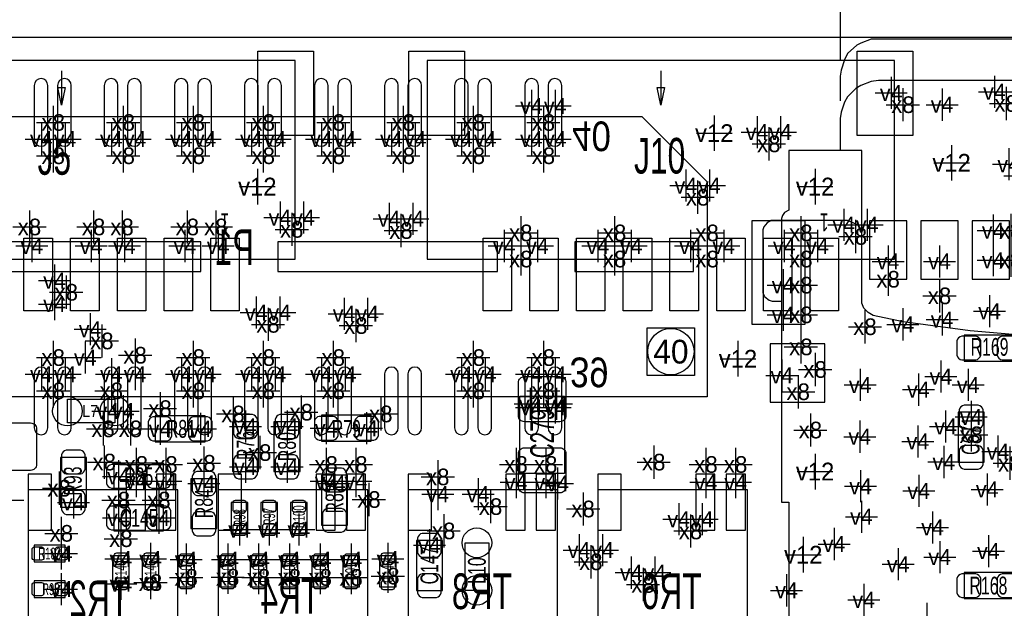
# Model space of a CAD drawing. Extents: x -36 to 384, y -28 to 269.
# Tile 36 of 53: x 9 to 30, y 68 to 80. Entities that reach past the tile are written whole.
import ezdxf
from ezdxf.enums import TextEntityAlignment as Align

# ---------------------------------------------------------------- set-up
doc = ezdxf.new("R2010")
doc.units = 0
for name, color, linetype in [('BG_OUTLINE', 7, 'CONTINUOUS'), ('MA_NCLEGEND-1-16', 7, 'CONTINUOUS'), ('MA_NCLEGEND-1-2', 7, 'CONTINUOUS'), ('MA_NCLEGEND-14-15', 7, 'CONTINUOUS'), ('MA_NCLEGEND-15-16', 7, 'CONTINUOUS'), ('MA_NCLEGEND-2-3', 7, 'CONTINUOUS'), ('MA_NCLEGEND-3-14', 7, 'CONTINUOUS'), ('PG_ASSEMBLY_BOTTOM', 7, 'CONTINUOUS'), ('PG_ASSEMBLY_TOP', 7, 'CONTINUOUS'), ('PIN_BOTTOM', 7, 'CONTINUOUS'), ('PIN_TOP', 7, 'CONTINUOUS'), ('RD_ASSEMBLY_BOTTOM', 7, 'CONTINUOUS'), ('RD_ASSEMBLY_TOP', 7, 'CONTINUOUS')]:
    doc.layers.add(name, color=color, linetype=linetype)

# ---------------------------------------------------------------- blocks, each defined once
blk = doc.blocks.new('FIGURE_CROSS')
for points in [[(0, 0.5), (0, -0.5)], [(-0.5, 0), (0.5, 0)]]:
    blk.add_lwpolyline(points)
blk = doc.blocks.new('FIGURE_SQUARE')
blk.add_lwpolyline([(-0.5, -0.5), (-0.5, 0.5), (0.5, 0.5), (0.5, -0.5)], close=True)

msp = doc.modelspace()

# ---------------------------------------------------------------- linework, layer by layer
at = {"layer": 'BG_OUTLINE'}
msp.add_lwpolyline([(50.000002, 0), (50.000002, 79.999992), (0, 79.999992), (0, 0)], close=True, dxfattribs=at)
at = {"layer": 'PG_ASSEMBLY_BOTTOM'}
for points in [[(37.453291, 79.545688), (37.453291, 83.11929), (37.364899, 83.339991), (37.320703, 83.450176), (37.144503, 83.626681), (37.012093, 83.693), (36.791392, 83.759091), (36.659109, 83.781189), (27.261591, 83.781189), (27.107109, 83.759091), (26.886408, 83.693), (26.798295, 83.648779), (26.599591, 83.450176), (26.533602, 83.339991), (26.467308, 83.11929), (26.44521, 82.98688), (26.44521, 79.501492)], [(37.453291, 78.5749), (37.453291, 79.324987), (37.364899, 79.52359), (37.320703, 79.633877), (37.144503, 79.810381), (37.012093, 79.876396), (36.791392, 79.964788), (27.107109, 79.964788), (26.886408, 79.876396), (26.798295, 79.832479), (26.599591, 79.655975), (26.533602, 79.52359), (26.467308, 79.303194), (26.44521, 79.170581), (26.44521, 78.641194)], [(37.453291, 77.582293), (37.453291, 78.376297), (37.320703, 78.729383), (37.144503, 78.905887), (37.012093, 78.972181), (36.791392, 79.060294), (36.659109, 79.082392), (27.261591, 79.082392), (27.107109, 79.060294), (26.886408, 78.972181), (26.776197, 78.905887), (26.599591, 78.729383), (26.533602, 78.619096), (26.467308, 78.398675), (26.44521, 78.266087), (26.44521, 77.582293)], [(26.908506, 75.883795), (26.908506, 77.582293), (25.342291, 77.582293), (25.342291, 76.302895), (25.253899, 76.258699), (25.210008, 76.19238), (25.18791, 76.126391), (25.18791, 76.082195), (24.967209, 76.082195), (24.878995, 76.038177), (24.812803, 75.949785), (24.790908, 75.883795), (24.790908, 74.538078), (24.834901, 74.449686), (24.922988, 74.383697), (24.989307, 74.361599), (25.18791, 74.361599)], [(30.305807, 73.633584), (29.224707, 73.721798), (27.790902, 73.920375), (27.151101, 74.052684), (27.040789, 74.118978), (26.952702, 74.207192), (26.908506, 74.317377), (26.908506, 75.883795), (26.820393, 75.993981), (26.599591, 76.082195), (25.18791, 76.082195), (25.18791, 70.059779), (25.342291, 70.059779), (25.342291, 64.897787)], [(9.068079, 65.822093), (12.267997, 65.822093), (12.267997, 70.321907), (9.068079, 70.321907), (9.068079, 65.822093)], [(13.132079, 65.822093), (16.331997, 65.822093), (16.331997, 70.321907), (13.132079, 70.321907), (13.132079, 65.822093)], [(17.196003, 65.822093), (20.395921, 65.822093), (20.395921, 70.321907), (17.196003, 70.321907), (17.196003, 65.822093)], [(21.260003, 65.822093), (24.459921, 65.822093), (24.459921, 70.321907), (21.260003, 70.321907), (21.260003, 65.822093)]]:
    msp.add_lwpolyline(points, dxfattribs=at)
msp.add_lwpolyline([(4.8768, 78.3082), (22.1996, 78.3082), (23.5966, 76.9112), (23.5966, 72.3138), (3.5814, 72.3138), (3.5814, 77.0128)], close=True, dxfattribs=at)
at = {"layer": 'PG_ASSEMBLY_TOP'}
for points in [[(14.77899, 79.504997), (4.778985, 79.504997), (4.778985, 75.255095), (14.77899, 75.255095)], [(27.60599, 79.505099), (17.60601, 79.505099), (17.60601, 75.255196), (27.60599, 75.255196)], [(30.1625, 73.6346), (29.0957, 73.6346), (29.0957, 73.0758), (30.1625, 73.0758)], [(19.590995, 72.3265), (20.541005, 72.3265), (20.541005, 70.6755), (19.590995, 70.6755)], [(12.8524, 71.9074), (11.7856, 71.9074), (11.7856, 71.3486), (12.8524, 71.3486)], [(15.342387, 71.3613), (16.409187, 71.3613), (16.409187, 71.9201), (15.342387, 71.9201)], [(29.5275, 70.9168), (29.5275, 71.9836), (28.9687, 71.9836), (28.9687, 70.9168)], [(13.4366, 71.7804), (13.4366, 70.7136), (13.9954, 70.7136), (13.9954, 71.7804)], [(14.8844, 70.7136), (14.8844, 71.7804), (14.3256, 71.7804), (14.3256, 70.7136)], [(10.3124, 69.9516), (10.3124, 71.0184), (9.7536, 71.0184), (9.7536, 69.9516)], [(11.9634, 70.8914), (10.8966, 70.8914), (10.8966, 70.3326), (11.9634, 70.3326)], [(15.9004, 69.5706), (15.9004, 70.6374), (15.3416, 70.6374), (15.3416, 69.5706)], [(13.1064, 69.4944), (13.1064, 70.5612), (12.5476, 70.5612), (12.5476, 69.4944)], [(11.9634, 70.0024), (10.8966, 70.0024), (10.8966, 69.4436), (11.9634, 69.4436)], [(17.9324, 68.1736), (17.9324, 69.2404), (17.3736, 69.2404), (17.3736, 68.1736)], [(30.1625, 68.5546), (29.0957, 68.5546), (29.0957, 67.9958), (30.1625, 67.9958)]]:
    msp.add_lwpolyline(points, close=True, dxfattribs=at)
for points in [[(9.779, 79.287599), (9.779, 78.550999)], [(22.606, 79.287675), (22.606, 78.551075)], [(9.7028, 78.931999), (9.8552, 78.931999)], [(9.779, 78.550999), (9.7028, 78.931999)], [(9.8552, 78.931999), (9.779, 78.550999)], [(22.5298, 78.932075), (22.6822, 78.932075)], [(22.606, 78.551075), (22.5298, 78.932075)], [(22.6822, 78.932075), (22.606, 78.551075)], [(10.922, 71.755), (9.906, 71.755), (9.906, 72.263), (10.922, 72.263), (10.922, 71.755)], [(13.4112, 70.0532), (13.4112, 69.3928), (13.7668, 69.3928), (13.7668, 70.0532), (13.4112, 70.0532)], [(14.0462, 70.0532), (14.0462, 69.3928), (14.4018, 69.3928), (14.4018, 70.0532), (14.0462, 70.0532)], [(14.6812, 70.0532), (14.6812, 69.3928), (15.0368, 69.3928), (15.0368, 70.0532), (14.6812, 70.0532)], [(9.1948, 68.7832), (9.8552, 68.7832), (9.8552, 69.1388), (9.1948, 69.1388), (9.1948, 68.7832)], [(18.923, 69.1896), (18.923, 68.1736), (18.415, 68.1736), (18.415, 69.1896), (18.923, 69.1896)], [(11.2268, 68.2498), (11.2268, 68.9102), (10.8712, 68.9102), (10.8712, 68.2498), (11.2268, 68.2498)], [(11.8618, 68.2498), (11.8618, 68.9102), (11.5062, 68.9102), (11.5062, 68.2498), (11.8618, 68.2498)], [(12.6238, 68.2498), (12.6238, 68.9102), (12.2682, 68.9102), (12.2682, 68.2498), (12.6238, 68.2498)], [(13.5128, 68.2498), (13.5128, 68.9102), (13.1572, 68.9102), (13.1572, 68.2498), (13.5128, 68.2498)], [(14.1732, 68.2498), (14.1732, 68.9102), (13.8176, 68.9102), (13.8176, 68.2498), (14.1732, 68.2498)], [(14.8336, 68.2498), (14.8336, 68.9102), (14.478, 68.9102), (14.478, 68.2498), (14.8336, 68.2498)], [(15.494, 68.2498), (15.494, 68.9102), (15.1384, 68.9102), (15.1384, 68.2498), (15.494, 68.2498)], [(15.7988, 68.9102), (15.7988, 68.2498), (16.1544, 68.2498), (16.1544, 68.9102), (15.7988, 68.9102)], [(16.9418, 68.2498), (16.9418, 68.9102), (16.5862, 68.9102), (16.5862, 68.2498), (16.9418, 68.2498)], [(9.8552, 68.3768), (9.1948, 68.3768), (9.1948, 68.0212), (9.8552, 68.0212), (9.8552, 68.3768)]]:
    msp.add_lwpolyline(points, dxfattribs=at)
at = {"layer": 'PIN_BOTTOM'}
for points in [[(9.486341, 77.81925), (9.486341, 78.97495, 1), (9.194241, 78.97495), (9.194241, 77.81925, 1)], [(9.986239, 77.81925), (9.986239, 78.97495, 1), (9.694139, 78.97495), (9.694139, 77.81925, 1)], [(10.986262, 77.81925), (10.986262, 78.97495, 1), (10.694162, 78.97495), (10.694162, 77.81925, 1)], [(11.486159, 77.81925), (11.486159, 78.97495, 1), (11.194059, 78.97495), (11.194059, 77.81925, 1)], [(12.485853, 77.81925), (12.485853, 78.97495, 1), (12.193753, 78.97495), (12.193753, 77.81925, 1)], [(12.98575, 77.81925), (12.98575, 78.97495, 1), (12.69365, 78.97495), (12.69365, 77.81925, 1)], [(13.985748, 77.81925), (13.985748, 78.97495, 1), (13.693648, 78.97495), (13.693648, 77.81925, 1)], [(14.485341, 77.81925), (14.485341, 78.97495, 1), (14.193241, 78.97495), (14.193241, 77.81925, 1)], [(15.485339, 77.81925), (15.485339, 78.97495, 1), (15.193239, 78.97495), (15.193239, 77.81925, 1)], [(15.985261, 77.81925), (15.985261, 78.97495, 1), (15.693161, 78.97495), (15.693161, 77.81925, 1)], [(16.985259, 77.81925), (16.985259, 78.97495, 1), (16.693159, 78.97495), (16.693159, 77.81925, 1)], [(17.484852, 77.81925), (17.484852, 78.97495, 1), (17.192752, 78.97495), (17.192752, 77.81925, 1)], [(18.48485, 77.81925), (18.48485, 78.97495, 1), (18.19275, 78.97495), (18.19275, 77.81925, 1)], [(18.984747, 77.81925), (18.984747, 78.97495, 1), (18.692647, 78.97495), (18.692647, 77.81925, 1)], [(19.984745, 77.81925), (19.984745, 78.97495, 1), (19.692645, 78.97495), (19.692645, 77.81925, 1)], [(20.484338, 77.81925), (20.484338, 78.97495, 1), (20.192238, 78.97495), (20.192238, 77.81925, 1)], [(9.486341, 71.64705), (9.486341, 72.80275, 1), (9.194241, 72.80275), (9.194241, 71.64705, 1)], [(9.986239, 71.64705), (9.986239, 72.80275, 1), (9.694139, 72.80275), (9.694139, 71.64705, 1)], [(10.986262, 71.64705), (10.986262, 72.80275, 1), (10.694162, 72.80275), (10.694162, 71.64705, 1)], [(11.486159, 71.64705), (11.486159, 72.80275, 1), (11.194059, 72.80275), (11.194059, 71.64705, 1)], [(12.485853, 71.64705), (12.485853, 72.80275, 1), (12.193753, 72.80275), (12.193753, 71.64705, 1)], [(12.98575, 71.64705), (12.98575, 72.80275, 1), (12.69365, 72.80275), (12.69365, 71.64705, 1)], [(13.985748, 71.64705), (13.985748, 72.80275, 1), (13.693648, 72.80275), (13.693648, 71.64705, 1)], [(14.485341, 71.64705), (14.485341, 72.80275, 1), (14.193241, 72.80275), (14.193241, 71.64705, 1)], [(15.485339, 71.64705), (15.485339, 72.80275, 1), (15.193239, 72.80275), (15.193239, 71.64705, 1)], [(15.985261, 71.64705), (15.985261, 72.80275, 1), (15.693161, 72.80275), (15.693161, 71.64705, 1)], [(16.985259, 71.64705), (16.985259, 72.80275, 1), (16.693159, 72.80275), (16.693159, 71.64705, 1)], [(17.484852, 71.64705), (17.484852, 72.80275, 1), (17.192752, 72.80275), (17.192752, 71.64705, 1)], [(18.48485, 71.64705), (18.48485, 72.80275, 1), (18.19275, 72.80275), (18.19275, 71.64705, 1)], [(18.984747, 71.64705), (18.984747, 72.80275, 1), (18.692647, 72.80275), (18.692647, 71.64705, 1)], [(19.984745, 71.64705), (19.984745, 72.80275, 1), (19.692645, 72.80275), (19.692645, 71.64705, 1)], [(20.484338, 71.64705), (20.484338, 72.80275, 1), (20.192238, 72.80275), (20.192238, 71.64705, 1)]]:
    msp.add_lwpolyline(points, format="xyb", close=True, dxfattribs=at)
for points in [[(25.696901, 73.868509), (25.696901, 76.078309), (24.553901, 76.078309), (24.553901, 73.868509)], [(27.870658, 74.831194), (27.870658, 76.075794), (27.070558, 76.075794), (27.070558, 74.831194)], [(28.970453, 74.831194), (28.970453, 76.075794), (28.170353, 76.075794), (28.170353, 74.831194)], [(30.070552, 74.831194), (30.070552, 76.075794), (29.270452, 76.075794), (29.270452, 74.831194)], [(8.062011, 75.6285), (8.062011, 74.9935), (12.761011, 74.9935), (12.761011, 75.6285)], [(14.412011, 75.6285), (14.412011, 74.9935), (19.111011, 74.9935), (19.111011, 75.6285)], [(20.762011, 75.6285), (20.762011, 74.9935), (23.302011, 74.9935), (23.302011, 75.6285)], [(26.114807, 72.201303), (26.114807, 73.445903), (24.946407, 73.445903), (24.946407, 72.201303)], [(9.06794, 69.462142), (9.56804, 69.462142), (9.56804, 70.662038), (9.06794, 70.662038)], [(11.162995, 69.462142), (11.573002, 69.462142), (11.573002, 70.662038), (11.162995, 70.662038)], [(11.813007, 69.462142), (12.223013, 69.462142), (12.223013, 70.662038), (11.813007, 70.662038)], [(13.13194, 69.462142), (13.63204, 69.462142), (13.63204, 70.662038), (13.13194, 70.662038)], [(15.226995, 69.462142), (15.637002, 69.462142), (15.637002, 70.662038), (15.226995, 70.662038)], [(15.877007, 69.462142), (16.287013, 69.462142), (16.287013, 70.662038), (15.877007, 70.662038)], [(17.19594, 69.462142), (17.69604, 69.462142), (17.69604, 70.662038), (17.19594, 70.662038)], [(19.290995, 69.462142), (19.701002, 69.462142), (19.701002, 70.662038), (19.290995, 70.662038)], [(19.941007, 69.462142), (20.351013, 69.462142), (20.351013, 70.662038), (19.941007, 70.662038)], [(21.25994, 69.462142), (21.76004, 69.462142), (21.76004, 70.662038), (21.25994, 70.662038)], [(23.354995, 69.462142), (23.765002, 69.462142), (23.765002, 70.662038), (23.354995, 70.662038)], [(24.005007, 69.462142), (24.415013, 69.462142), (24.415013, 70.662038), (24.005007, 70.662038)]]:
    msp.add_lwpolyline(points, close=True, dxfattribs=at)
msp.add_circle((22.820909, 73.279), 0.4953, dxfattribs=at)
at = {"layer": 'PIN_TOP'}
for points in [[(15.17269, 79.704692), (15.17269, 77.901292), (13.97889, 77.901292), (13.97889, 79.704692)], [(18.40611, 79.704692), (18.40611, 77.901292), (17.21231, 77.901292), (17.21231, 79.704692)], [(27.99969, 79.704692), (27.99969, 77.901292), (26.80589, 77.901292), (26.80589, 79.704692)], [(9.583699, 75.7047), (9.583699, 74.1553), (8.974099, 74.1553), (8.974099, 75.7047)], [(10.583901, 75.7047), (10.583901, 74.1553), (9.974301, 74.1553), (9.974301, 75.7047)], [(11.583899, 75.7047), (11.583899, 74.1553), (10.974299, 74.1553), (10.974299, 75.7047)], [(12.583897, 75.7047), (12.583897, 74.1553), (11.974297, 74.1553), (11.974297, 75.7047)], [(13.583895, 75.7047), (13.583895, 74.1553), (12.974295, 74.1553), (12.974295, 75.7047)], [(19.410705, 75.7047), (19.410705, 74.1553), (18.801105, 74.1553), (18.801105, 75.7047)], [(20.410703, 75.7047), (20.410703, 74.1553), (19.801103, 74.1553), (19.801103, 75.7047)], [(21.410701, 75.7047), (21.410701, 74.1553), (20.801101, 74.1553), (20.801101, 75.7047)], [(22.410699, 75.7047), (22.410699, 74.1553), (21.801099, 74.1553), (21.801099, 75.7047)], [(23.410901, 75.7047), (23.410901, 74.1553), (22.801301, 74.1553), (22.801301, 75.7047)], [(24.410899, 75.7047), (24.410899, 74.1553), (23.801299, 74.1553), (23.801299, 75.7047)], [(25.410897, 75.7047), (25.410897, 74.1553), (24.801297, 74.1553), (24.801297, 75.7047)], [(26.410895, 75.7047), (26.410895, 74.1553), (25.801295, 74.1553), (25.801295, 75.7047)]]:
    msp.add_lwpolyline(points, close=True, dxfattribs=at)
for points in [[(29.3497, 73.6092), (29.0449, 73.6092, 0.294587), (28.9433, 73.5076), (28.9433, 73.2028, 0.294587), (29.0449, 73.1012), (29.3497, 73.1012, 0.294587), (29.4513, 73.2028), (29.4513, 73.5076, 0.294587)], [(30.2133, 73.6092), (29.9085, 73.6092, 0.294587), (29.8069, 73.5076), (29.8069, 73.2028, 0.294587), (29.9085, 73.1012), (30.2133, 73.1012, 0.294587), (30.3149, 73.2028), (30.3149, 73.5076, 0.294587)], [(19.685, 72.7456), (20.447, 72.7456, -0.414214), (20.574, 72.6186), (20.574, 71.9074, -0.414214), (20.447, 71.7804), (19.685, 71.7804, -0.414214), (19.558, 71.9074), (19.558, 72.6186, -0.414214)], [(29.5021, 71.7296), (29.5021, 72.0344, 0.294587), (29.4005, 72.136), (29.0957, 72.136, 0.294587), (28.9941, 72.0344), (28.9941, 71.7296, 0.294587), (29.0957, 71.628), (29.4005, 71.628, 0.294587)], [(12.0396, 71.882), (11.7348, 71.882, 0.294587), (11.6332, 71.7804), (11.6332, 71.4756, 0.294587), (11.7348, 71.374), (12.0396, 71.374, 0.294587), (12.1412, 71.4756), (12.1412, 71.7804, 0.294587)], [(12.9032, 71.882), (12.5984, 71.882, 0.294587), (12.4968, 71.7804), (12.4968, 71.4756, 0.294587), (12.5984, 71.374), (12.9032, 71.374, 0.294587), (13.0048, 71.4756), (13.0048, 71.7804, 0.294587)], [(13.462, 71.8312), (13.462, 71.5264, 0.294587), (13.5636, 71.4248), (13.8684, 71.4248, 0.294587), (13.97, 71.5264), (13.97, 71.8312, 0.294587), (13.8684, 71.9328), (13.5636, 71.9328, 0.294587)], [(14.859, 71.5264), (14.859, 71.8312, 0.294587), (14.7574, 71.9328), (14.4526, 71.9328, 0.294587), (14.351, 71.8312), (14.351, 71.5264, 0.294587), (14.4526, 71.4248), (14.7574, 71.4248, 0.294587)], [(15.291587, 71.3867), (15.596387, 71.3867, 0.294587), (15.697987, 71.4883), (15.697987, 71.7931, 0.294587), (15.596387, 71.8947), (15.291587, 71.8947, 0.294587), (15.189987, 71.7931), (15.189987, 71.4883, 0.294587)], [(16.155187, 71.3867), (16.459987, 71.3867, 0.294587), (16.561587, 71.4883), (16.561587, 71.7931, 0.294587), (16.459987, 71.8947), (16.155187, 71.8947, 0.294587), (16.053587, 71.7931), (16.053587, 71.4883, 0.294587)], [(9.2456, 71.628), (9.2456, 70.866, -0.414214), (9.1186, 70.739), (8.4074, 70.739, -0.414214), (8.2804, 70.866), (8.2804, 71.628, -0.414214), (8.4074, 71.755), (9.1186, 71.755, -0.414214)], [(29.5021, 70.866), (29.5021, 71.1708, 0.294587), (29.4005, 71.2724), (29.0957, 71.2724, 0.294587), (28.9941, 71.1708), (28.9941, 70.866, 0.294587), (29.0957, 70.7644), (29.4005, 70.7644, 0.294587)], [(10.287, 70.7644), (10.287, 71.0692, 0.294587), (10.1854, 71.1708), (9.8806, 71.1708, 0.294587), (9.779, 71.0692), (9.779, 70.7644, 0.294587), (9.8806, 70.6628), (10.1854, 70.6628, 0.294587)], [(13.462, 70.9676), (13.462, 70.6628, 0.294587), (13.5636, 70.5612), (13.8684, 70.5612, 0.294587), (13.97, 70.6628), (13.97, 70.9676, 0.294587), (13.8684, 71.0692), (13.5636, 71.0692, 0.294587)], [(14.859, 70.6628), (14.859, 70.9676, 0.294587), (14.7574, 71.0692), (14.4526, 71.0692, 0.294587), (14.351, 70.9676), (14.351, 70.6628, 0.294587), (14.4526, 70.5612), (14.7574, 70.5612, 0.294587)], [(19.685, 71.2216), (20.447, 71.2216, -0.414214), (20.574, 71.0946), (20.574, 70.3834, -0.414214), (20.447, 70.2564), (19.685, 70.2564, -0.414214), (19.558, 70.3834), (19.558, 71.0946, -0.414214)], [(11.1506, 70.866), (10.8458, 70.866, 0.294587), (10.7442, 70.7644), (10.7442, 70.4596, 0.294587), (10.8458, 70.358), (11.1506, 70.358, 0.294587), (11.2522, 70.4596), (11.2522, 70.7644, 0.294587)], [(12.0142, 70.866), (11.7094, 70.866, 0.294587), (11.6078, 70.7644), (11.6078, 70.4596, 0.294587), (11.7094, 70.358), (12.0142, 70.358, 0.294587), (12.1158, 70.4596), (12.1158, 70.7644, 0.294587)], [(13.081, 70.3072), (13.081, 70.612, 0.294587), (12.9794, 70.7136), (12.6746, 70.7136, 0.294587), (12.573, 70.612), (12.573, 70.3072, 0.294587), (12.6746, 70.2056), (12.9794, 70.2056, 0.294587)], [(15.875, 70.3834), (15.875, 70.6882, 0.294587), (15.7734, 70.7898), (15.4686, 70.7898, 0.294587), (15.367, 70.6882), (15.367, 70.3834, 0.294587), (15.4686, 70.2818), (15.7734, 70.2818, 0.294587)], [(10.287, 69.9008), (10.287, 70.2056, 0.294587), (10.1854, 70.3072), (9.8806, 70.3072, 0.294587), (9.779, 70.2056), (9.779, 69.9008, 0.294587), (9.8806, 69.7992), (10.1854, 69.7992, 0.294587)], [(11.1506, 69.977), (10.8458, 69.977, 0.294587), (10.7442, 69.8754), (10.7442, 69.5706, 0.294587), (10.8458, 69.469), (11.1506, 69.469, 0.294587), (11.2522, 69.5706), (11.2522, 69.8754, 0.294587)], [(12.0142, 69.977), (11.7094, 69.977, 0.294587), (11.6078, 69.8754), (11.6078, 69.5706, 0.294587), (11.7094, 69.469), (12.0142, 69.469, 0.294587), (12.1158, 69.5706), (12.1158, 69.8754, 0.294587)], [(13.6779, 70.099911, -0.414214), (13.7287, 70.049111), (13.7287, 69.896711, -0.414214), (13.6779, 69.845911), (13.5001, 69.845911, -0.414214), (13.4493, 69.896711), (13.4493, 70.049111, -0.414214), (13.5001, 70.099911)], [(14.3129, 70.099911, -0.414214), (14.3637, 70.049111), (14.3637, 69.896711, -0.414214), (14.3129, 69.845911), (14.1351, 69.845911, -0.414214), (14.0843, 69.896711), (14.0843, 70.049111, -0.414214), (14.1351, 70.099911)], [(14.9479, 70.099911, -0.414214), (14.9987, 70.049111), (14.9987, 69.896711, -0.414214), (14.9479, 69.845911), (14.7701, 69.845911, -0.414214), (14.7193, 69.896711), (14.7193, 70.049111, -0.414214), (14.7701, 70.099911)], [(13.081, 69.4436), (13.081, 69.7484, 0.294587), (12.9794, 69.85), (12.6746, 69.85, 0.294587), (12.573, 69.7484), (12.573, 69.4436, 0.294587), (12.6746, 69.342), (12.9794, 69.342, 0.294587)], [(15.875, 69.5198), (15.875, 69.8246, 0.294587), (15.7734, 69.9262), (15.4686, 69.9262, 0.294587), (15.367, 69.8246), (15.367, 69.5198, 0.294587), (15.4686, 69.4182), (15.7734, 69.4182, 0.294587)], [(13.6779, 69.600089, -0.414214), (13.7287, 69.549289), (13.7287, 69.396889, -0.414214), (13.6779, 69.346089), (13.5001, 69.346089, -0.414214), (13.4493, 69.396889), (13.4493, 69.549289, -0.414214), (13.5001, 69.600089)], [(14.3129, 69.600089, -0.414214), (14.3637, 69.549289), (14.3637, 69.396889, -0.414214), (14.3129, 69.346089), (14.1351, 69.346089, -0.414214), (14.0843, 69.396889), (14.0843, 69.549289, -0.414214), (14.1351, 69.600089)], [(14.9479, 69.600089, -0.414214), (14.9987, 69.549289), (14.9987, 69.396889, -0.414214), (14.9479, 69.346089), (14.7701, 69.346089, -0.414214), (14.7193, 69.396889), (14.7193, 69.549289, -0.414214), (14.7701, 69.600089)], [(17.907, 68.9864), (17.907, 69.2912, 0.294587), (17.8054, 69.3928), (17.5006, 69.3928, 0.294587), (17.399, 69.2912), (17.399, 68.9864, 0.294587), (17.5006, 68.8848), (17.8054, 68.8848, 0.294587)], [(9.148089, 69.0499, -0.414214), (9.198889, 69.1007), (9.351289, 69.1007, -0.414214), (9.402089, 69.0499), (9.402089, 68.8721, -0.414214), (9.351289, 68.8213), (9.198889, 68.8213, -0.414214), (9.148089, 68.8721)], [(9.647911, 69.0499, -0.414214), (9.698711, 69.1007), (9.851111, 69.1007, -0.414214), (9.901911, 69.0499), (9.901911, 68.8721, -0.414214), (9.851111, 68.8213), (9.698711, 68.8213, -0.414214), (9.647911, 68.8721)], [(10.9093, 68.810403), (10.9093, 68.9229, -0.414214), (10.9601, 68.9737), (11.1379, 68.9737, -0.414214), (11.1887, 68.9229), (11.1887, 68.810403), (11.110697, 68.7197), (10.987303, 68.7197)], [(11.5443, 68.810403), (11.5443, 68.9229, -0.414214), (11.5951, 68.9737), (11.7729, 68.9737, -0.414214), (11.8237, 68.9229), (11.8237, 68.810403), (11.745697, 68.7197), (11.622303, 68.7197)], [(12.3571, 68.702911, -0.414214), (12.3063, 68.753711), (12.3063, 68.906111, -0.414214), (12.3571, 68.956911), (12.5349, 68.956911, -0.414214), (12.5857, 68.906111), (12.5857, 68.753711, -0.414214), (12.5349, 68.702911)], [(13.2461, 68.702911, -0.414214), (13.1953, 68.753711), (13.1953, 68.906111, -0.414214), (13.2461, 68.956911), (13.4239, 68.956911, -0.414214), (13.4747, 68.906111), (13.4747, 68.753711, -0.414214), (13.4239, 68.702911)], [(13.9065, 68.702911, -0.414214), (13.8557, 68.753711), (13.8557, 68.906111, -0.414214), (13.9065, 68.956911), (14.0843, 68.956911, -0.414214), (14.1351, 68.906111), (14.1351, 68.753711, -0.414214), (14.0843, 68.702911)], [(14.5669, 68.702911, -0.414214), (14.5161, 68.753711), (14.5161, 68.906111, -0.414214), (14.5669, 68.956911), (14.7447, 68.956911, -0.414214), (14.7955, 68.906111), (14.7955, 68.753711, -0.414214), (14.7447, 68.702911)], [(15.2273, 68.702911, -0.414214), (15.1765, 68.753711), (15.1765, 68.906111, -0.414214), (15.2273, 68.956911), (15.4051, 68.956911, -0.414214), (15.4559, 68.906111), (15.4559, 68.753711, -0.414214), (15.4051, 68.702911)], [(16.0655, 68.956911, -0.414214), (16.1163, 68.906111), (16.1163, 68.753711, -0.414214), (16.0655, 68.702911), (15.8877, 68.702911, -0.414214), (15.8369, 68.753711), (15.8369, 68.906111, -0.414214), (15.8877, 68.956911)], [(16.6243, 68.810403), (16.6243, 68.9229, -0.414214), (16.6751, 68.9737), (16.8529, 68.9737, -0.414214), (16.9037, 68.9229), (16.9037, 68.810403), (16.825697, 68.7197), (16.702303, 68.7197)], [(17.907, 68.1228), (17.907, 68.4276, 0.294587), (17.8054, 68.5292), (17.5006, 68.5292, 0.294587), (17.399, 68.4276), (17.399, 68.1228, 0.294587), (17.5006, 68.0212), (17.8054, 68.0212, 0.294587)], [(29.3497, 68.5292), (29.0449, 68.5292, 0.294587), (28.9433, 68.4276), (28.9433, 68.1228, 0.294587), (29.0449, 68.0212), (29.3497, 68.0212, 0.294587), (29.4513, 68.1228), (29.4513, 68.4276, 0.294587)], [(30.2133, 68.5292), (29.9085, 68.5292, 0.294587), (29.8069, 68.4276), (29.8069, 68.1228, 0.294587), (29.9085, 68.0212), (30.2133, 68.0212, 0.294587), (30.3149, 68.1228), (30.3149, 68.4276, 0.294587)], [(9.402089, 68.1101, -0.414214), (9.351289, 68.0593), (9.198889, 68.0593, -0.414214), (9.148089, 68.1101), (9.148089, 68.2879, -0.414214), (9.198889, 68.3387), (9.351289, 68.3387, -0.414214), (9.402089, 68.2879)], [(9.901911, 68.1101, -0.414214), (9.851111, 68.0593), (9.698711, 68.0593, -0.414214), (9.647911, 68.1101), (9.647911, 68.2879, -0.414214), (9.698711, 68.3387), (9.851111, 68.3387, -0.414214), (9.901911, 68.2879)], [(11.1887, 68.349597), (11.1887, 68.2371, -0.414214), (11.1379, 68.1863), (10.9601, 68.1863, -0.414214), (10.9093, 68.2371), (10.9093, 68.349597), (10.987303, 68.4403), (11.110697, 68.4403)], [(11.8237, 68.349597), (11.8237, 68.2371, -0.414214), (11.7729, 68.1863), (11.5951, 68.1863, -0.414214), (11.5443, 68.2371), (11.5443, 68.349597), (11.622303, 68.4403), (11.745697, 68.4403)], [(12.3571, 68.203089, -0.414214), (12.3063, 68.253889), (12.3063, 68.406289, -0.414214), (12.3571, 68.457089), (12.5349, 68.457089, -0.414214), (12.5857, 68.406289), (12.5857, 68.253889, -0.414214), (12.5349, 68.203089)], [(13.2461, 68.203089, -0.414214), (13.1953, 68.253889), (13.1953, 68.406289, -0.414214), (13.2461, 68.457089), (13.4239, 68.457089, -0.414214), (13.4747, 68.406289), (13.4747, 68.253889, -0.414214), (13.4239, 68.203089)], [(13.9065, 68.203089, -0.414214), (13.8557, 68.253889), (13.8557, 68.406289, -0.414214), (13.9065, 68.457089), (14.0843, 68.457089, -0.414214), (14.1351, 68.406289), (14.1351, 68.253889, -0.414214), (14.0843, 68.203089)], [(14.5669, 68.203089, -0.414214), (14.5161, 68.253889), (14.5161, 68.406289, -0.414214), (14.5669, 68.457089), (14.7447, 68.457089, -0.414214), (14.7955, 68.406289), (14.7955, 68.253889, -0.414214), (14.7447, 68.203089)], [(15.2273, 68.203089, -0.414214), (15.1765, 68.253889), (15.1765, 68.406289, -0.414214), (15.2273, 68.457089), (15.4051, 68.457089, -0.414214), (15.4559, 68.406289), (15.4559, 68.253889, -0.414214), (15.4051, 68.203089)], [(16.0655, 68.457089, -0.414214), (16.1163, 68.406289), (16.1163, 68.253889, -0.414214), (16.0655, 68.203089), (15.8877, 68.203089, -0.414214), (15.8369, 68.253889), (15.8369, 68.406289, -0.414214), (15.8877, 68.457089)], [(16.9037, 68.349597), (16.9037, 68.2371, -0.414214), (16.8529, 68.1863), (16.6751, 68.1863, -0.414214), (16.6243, 68.2371), (16.6243, 68.349597), (16.702303, 68.4403), (16.825697, 68.4403)]]:
    msp.add_lwpolyline(points, format="xyb", close=True, dxfattribs=at)
for centre, radius in [((22.820909, 73.279), 0.4953), ((9.906, 72.009), 0.3175), ((10.922, 72.009), 0.3175), ((18.669, 69.1896), 0.3175), ((18.669, 68.1736), 0.3175)]:
    msp.add_circle(centre, radius, dxfattribs=at)

# ---------------------------------------------------------------- block references
at = {"layer": 'MA_NCLEGEND-1-16'}
for name, p, xscale, yscale in [('FIGURE_CROSS', (23.749, 77.9526), 0.762, 0.762), ('FIGURE_CROSS', (28.829, 77.3176), 0.762, 0.762), ('FIGURE_CROSS', (13.97, 76.8096), 0.762, 0.762), ('FIGURE_CROSS', (25.908, 76.8096), 0.762, 0.762), ('FIGURE_SQUARE', (22.820909, 73.279), 1.016, 1.016), ('FIGURE_CROSS', (24.257, 73.1266), 0.762, 0.762), ('FIGURE_CROSS', (25.908, 70.7136), 0.762, 0.762), ('FIGURE_CROSS', (25.654, 68.9356), 0.762, 0.762)]:
    msp.add_blockref(name, p, dxfattribs=dict(at, xscale=xscale, yscale=yscale))
at = {"layer": 'MA_NCLEGEND-1-2', "xscale": 0.6858, "yscale": 0.6858}
for p in [(30.248835, 78.839035), (28.6258, 78.5622), (25.168835, 77.975435), (23.644835, 76.832435), (14.958035, 76.146635), (17.294835, 76.121235), (27.023035, 75.994235), (9.144, 75.5396), (10.414, 75.5396), (11.1252, 75.5396), (12.4206, 75.5396), (13.1318, 75.5396), (19.2532, 75.5396), (19.9644, 75.5396), (21.2598, 75.5396), (21.971, 75.5396), (23.241, 75.5396), (23.9522, 75.5396), (25.2476, 75.5396), (25.9588, 75.5396), (14.450035, 74.114635), (16.329635, 74.089235), (29.6418, 74.1426), (27.7876, 73.8632), (28.6258, 73.9648), (10.287, 73.152), (28.6004, 72.7456), (26.8732, 72.5678), (28.1178, 72.4662), (29.1846, 72.5678), (19.812, 72.1614), (20.3708, 72.1614), (10.7696, 72.009), (11.0998, 72.009), (29.2481, 71.882), (11.8872, 71.628), (12.7508, 71.628), (13.716, 71.6788), (14.605, 71.6788), (15.443987, 71.6407), (16.307587, 71.6407), (28.702, 71.6788), (26.862888, 71.460512), (28.107488, 71.358912), (28.663011, 70.918832), (13.716, 70.8152), (14.605, 70.8152), (10.9982, 70.612), (12.827, 70.4596), (15.621, 70.4596), (20.3962, 70.4596), (26.880871, 70.400824), (28.125471, 70.299224), (29.591, 70.3326), (8.631911, 70.104), (10.033, 70.0532), (17.8308, 70.231), (18.6944, 70.231), (10.9982, 69.723), (11.8618, 69.723), (23.492435, 69.695035), (26.8986, 69.7484), (13.589, 69.473089), (14.224, 69.473089), (14.859, 69.473089), (28.4226, 69.5198), (17.653, 69.1388), (21.358835, 69.034635), (26.3144, 69.1642), (29.6164, 69.0118), (9.774911, 68.961), (11.049, 68.8467), (11.684, 68.8467), (12.446, 68.829911), (13.335, 68.829911), (13.9954, 68.829911), (14.6558, 68.829911), (15.3162, 68.829911), (15.9766, 68.829911), (16.764, 68.8467), (28.575, 68.8848), (27.686, 68.7324), (22.476435, 68.552035), (9.774911, 68.199), (11.049, 68.3133), (25.2984, 68.1736), (26.9494, 67.9704), (28.2956, 67.564)]:
    msp.add_blockref('FIGURE_CROSS', p, dxfattribs=at)
at = {"layer": 'MA_NCLEGEND-14-15', "xscale": 0.6858, "yscale": 0.6858}
for p in [(27.536165, 78.813635), (29.745965, 78.839035), (19.8374, 78.5368), (20.3454, 78.5368), (24.665965, 77.975435), (9.3472, 77.8256), (9.8552, 77.8256), (10.8458, 77.8256), (11.3538, 77.8256), (12.3444, 77.8256), (12.8524, 77.8256), (13.843, 77.8256), (14.351, 77.8256), (15.3416, 77.8256), (15.8496, 77.8256), (16.8402, 77.8256), (17.3482, 77.8256), (18.3388, 77.8256), (18.8468, 77.8256), (19.8374, 77.8256), (20.3454, 77.8256), (30.050765, 77.289635), (23.141965, 76.832435), (14.455165, 76.146635), (16.791965, 76.121235), (26.520165, 75.994235), (29.718, 75.8698), (27.470608, 75.2094), (28.570403, 75.2094), (29.718, 75.2348), (25.2222, 74.7014), (9.629165, 74.297565), (13.947165, 74.114635), (15.826765, 74.089235), (25.2222, 74.0664), (10.391165, 73.759035), (9.3472, 72.7964), (9.8552, 72.7964), (10.8458, 72.7964), (11.3538, 72.7964), (12.3444, 72.7964), (12.8524, 72.7964), (13.843, 72.7964), (14.351, 72.7964), (15.3416, 72.7964), (15.8496, 72.7964), (18.3388, 72.7964), (18.8468, 72.7964), (19.8374, 72.7964), (20.3454, 72.7964), (25.1968, 72.771), (19.8374, 72.0852), (20.3454, 72.0852), (29.822165, 71.142835), (11.3792, 70.5104), (12.0142, 70.5104), (15.4432, 70.5104), (16.0782, 70.5104), (19.5072, 70.485), (20.1422, 70.485), (23.5712, 70.485), (24.2062, 70.485), (22.989565, 69.695035), (20.855965, 69.034635), (21.973565, 68.552035)]:
    msp.add_blockref('FIGURE_CROSS', p, dxfattribs=at)
at = {"layer": 'MA_NCLEGEND-15-16', "xscale": 0.6858, "yscale": 0.6858}
for p in [(27.536165, 78.813635), (29.745965, 78.839035), (19.8374, 78.5368), (20.3454, 78.5368), (24.665965, 77.975435), (9.3472, 77.8256), (9.8552, 77.8256), (10.8458, 77.8256), (11.3538, 77.8256), (12.3444, 77.8256), (12.8524, 77.8256), (13.843, 77.8256), (14.351, 77.8256), (15.3416, 77.8256), (15.8496, 77.8256), (16.8402, 77.8256), (17.3482, 77.8256), (18.3388, 77.8256), (18.8468, 77.8256), (19.8374, 77.8256), (20.3454, 77.8256), (30.050765, 77.289635), (23.141965, 76.832435), (14.455165, 76.146635), (16.791965, 76.121235), (26.520165, 75.994235), (29.718, 75.8698), (27.470608, 75.2094), (28.570403, 75.2094), (29.718, 75.2348), (25.2222, 74.7014), (9.629165, 74.297565), (13.947165, 74.114635), (15.826765, 74.089235), (25.2222, 74.0664), (10.391165, 73.759035), (9.3472, 72.7964), (9.8552, 72.7964), (10.8458, 72.7964), (11.3538, 72.7964), (12.3444, 72.7964), (12.8524, 72.7964), (13.843, 72.7964), (14.351, 72.7964), (15.3416, 72.7964), (15.8496, 72.7964), (18.3388, 72.7964), (18.8468, 72.7964), (19.8374, 72.7964), (20.3454, 72.7964), (25.1968, 72.771), (19.8374, 72.0852), (20.3454, 72.0852), (11.3792, 70.5104), (12.0142, 70.5104), (15.4432, 70.5104), (16.0782, 70.5104), (19.5072, 70.485), (20.1422, 70.485), (23.5712, 70.485), (24.2062, 70.485)]:
    msp.add_blockref('FIGURE_CROSS', p, dxfattribs=at)
at = {"layer": 'MA_NCLEGEND-2-3', "xscale": 0.6858, "yscale": 0.6858}
for p in [(30.248835, 78.839035), (28.6258, 78.5622), (25.168835, 77.975435), (23.644835, 76.832435), (14.958035, 76.146635), (17.294835, 76.121235), (27.023035, 75.994235), (9.144, 75.5396), (10.414, 75.5396), (11.1252, 75.5396), (12.4206, 75.5396), (13.1318, 75.5396), (19.2532, 75.5396), (19.9644, 75.5396), (21.2598, 75.5396), (21.971, 75.5396), (23.241, 75.5396), (23.9522, 75.5396), (25.2476, 75.5396), (25.9588, 75.5396), (9.629165, 74.800435), (14.450035, 74.114635), (16.329635, 74.089235), (29.6418, 74.1426), (27.7876, 73.8632), (28.6258, 73.9648), (10.287, 73.152), (28.6004, 72.7456), (26.8732, 72.5678), (28.1178, 72.4662), (29.1846, 72.5678), (19.812, 72.1614), (20.3708, 72.1614), (10.7696, 72.009), (11.0998, 72.009), (29.2481, 71.882), (11.8872, 71.628), (12.7508, 71.628), (13.716, 71.6788), (14.605, 71.6788), (15.443987, 71.6407), (16.307587, 71.6407), (28.702, 71.6788), (26.862888, 71.460512), (28.107488, 71.358912), (28.663011, 70.918832), (13.716, 70.8152), (14.605, 70.8152), (10.9982, 70.612), (12.827, 70.4596), (15.621, 70.4596), (20.3962, 70.4596), (26.880871, 70.400824), (28.125471, 70.299224), (29.591, 70.3326), (8.631911, 70.104), (10.033, 70.0532), (17.8308, 70.231), (18.6944, 70.231), (10.9982, 69.723), (11.8618, 69.723), (23.492435, 69.695035), (26.8986, 69.7484), (13.589, 69.473089), (14.224, 69.473089), (14.859, 69.473089), (28.4226, 69.5198), (17.653, 69.1388), (21.358835, 69.034635), (26.3144, 69.1642), (29.6164, 69.0118), (9.774911, 68.961), (11.049, 68.8467), (11.684, 68.8467), (12.446, 68.829911), (13.335, 68.829911), (13.9954, 68.829911), (14.6558, 68.829911), (15.3162, 68.829911), (15.9766, 68.829911), (16.764, 68.8467), (28.575, 68.8848), (27.686, 68.7324), (22.476435, 68.552035), (9.774911, 68.199), (11.049, 68.3133), (25.2984, 68.1736), (26.9494, 67.9704), (28.2956, 67.564)]:
    msp.add_blockref('FIGURE_CROSS', p, dxfattribs=at)
at = {"layer": 'MA_NCLEGEND-3-14', "xscale": 0.7112, "yscale": 0.7112}
for p in [(27.7876, 78.5622), (29.9974, 78.5876), (9.6012, 78.1812), (11.0998, 78.1812), (12.5984, 78.1812), (14.097, 78.1812), (15.5956, 78.1812), (17.0942, 78.1812), (18.5928, 78.1812), (20.0914, 78.1812), (24.9174, 77.724), (9.6012, 77.47), (11.0998, 77.47), (12.5984, 77.47), (14.097, 77.47), (15.5956, 77.47), (17.0942, 77.47), (18.5928, 77.47), (20.0914, 77.47), (30.3022, 77.0382), (23.3934, 76.581), (9.0932, 75.946), (10.4648, 75.946), (11.0744, 75.946), (12.4714, 75.946), (13.081, 75.946), (14.7066, 75.8952), (17.0434, 75.8698), (19.6088, 75.819), (21.6154, 75.819), (23.5966, 75.819), (25.6032, 75.819), (26.7716, 75.7428), (30.099, 75.8698), (19.6088, 75.2602), (21.6154, 75.2602), (23.5966, 75.2602), (25.6032, 75.2602), (30.099, 75.2348), (25.6032, 74.7014), (27.470608, 74.8284), (9.8806, 74.549), (28.570403, 74.4728), (25.6032, 74.0664), (14.1986, 73.8632), (16.0782, 73.8378), (26.9748, 73.8124), (10.6426, 73.5076), (11.3538, 73.2028), (25.6032, 73.3806), (9.6012, 73.152), (12.5984, 73.152), (14.097, 73.152), (15.5956, 73.152), (18.5928, 73.152), (20.0914, 73.152), (25.908, 72.898), (9.6012, 72.4408), (10.8458, 72.4408), (12.5984, 72.4408), (14.097, 72.4408), (15.5956, 72.4408), (18.5928, 72.4408), (20.0914, 72.4408), (25.545796, 72.422004), (11.8872, 72.0598), (13.4493, 71.9455), (14.910333, 71.984133), (16.612921, 71.946033), (10.668, 71.628), (11.2522, 71.628), (25.8064, 71.6026), (29.2481, 71.501), (14.021333, 71.120533), (10.692867, 70.917333), (12.827, 70.8914), (22.4536, 70.9168), (30.0736, 70.8914), (11.3792, 70.866), (12.0142, 70.866), (15.4432, 70.866), (16.0782, 70.866), (19.5072, 70.866), (20.1422, 70.866), (23.5712, 70.866), (24.2062, 70.866), (17.8308, 70.5993), (9.727667, 70.358533), (10.9982, 70.104), (11.8618, 70.104), (16.3576, 70.1167), (18.9611, 69.9643), (20.9423, 69.9135), (17.958333, 69.444133), (23.241, 69.4436), (9.774911, 69.3928), (11.049, 69.2785), (21.1074, 68.7832), (12.446, 68.448911), (13.335, 68.453), (13.9954, 68.448911), (14.6558, 68.448911), (15.3162, 68.448911), (15.9766, 68.448911), (16.764, 68.4784), (11.684, 68.3387), (22.225, 68.3006)]:
    msp.add_blockref('FIGURE_CROSS', p, dxfattribs=at)

# ---------------------------------------------------------------- texts
at = {"layer": 'MA_NCLEGEND-1-16'}
for s, height, p in [('v12', 0.381, (23.749, 77.9526)), ('v12', 0.381, (28.829, 77.3176)), ('v12', 0.381, (13.97, 76.8096)), ('v12', 0.381, (25.908, 76.8096)), ('40', 0.508, (22.820909, 73.279)), ('v12', 0.381, (24.257, 73.1266)), ('v12', 0.381, (25.908, 70.7136)), ('v12', 0.381, (25.654, 68.9356))]:
    msp.add_text(s, height=height, dxfattribs=at).set_placement(p, align=Align.MIDDLE_CENTER)
at = {"layer": 'MA_NCLEGEND-1-2'}
for p in [(28.6258, 78.5622), (25.168835, 77.975435), (23.644835, 76.832435), (14.958035, 76.146635), (17.294835, 76.121235), (27.023035, 75.994235), (9.144, 75.5396), (10.414, 75.5396), (11.1252, 75.5396), (12.4206, 75.5396), (13.1318, 75.5396), (19.2532, 75.5396), (19.9644, 75.5396), (21.2598, 75.5396), (21.971, 75.5396), (23.241, 75.5396), (23.9522, 75.5396), (25.2476, 75.5396), (25.9588, 75.5396), (14.450035, 74.114635), (16.329635, 74.089235), (29.6418, 74.1426), (27.7876, 73.8632), (28.6258, 73.9648), (10.287, 73.152), (28.6004, 72.7456), (26.8732, 72.5678), (29.1846, 72.5678), (28.1178, 72.4662), (19.812, 72.1614), (20.3708, 72.1614), (10.7696, 72.009), (11.0998, 72.009), (29.2481, 71.882), (11.8872, 71.628), (12.7508, 71.628), (13.716, 71.6788), (14.605, 71.6788), (15.443987, 71.6407), (16.307587, 71.6407), (28.702, 71.6788), (26.862888, 71.460512), (28.107488, 71.358912), (28.663011, 70.918832), (13.716, 70.8152), (14.605, 70.8152), (10.9982, 70.612), (12.827, 70.4596), (15.621, 70.4596), (20.3962, 70.4596), (17.8308, 70.231), (18.6944, 70.231), (26.880871, 70.400824), (28.125471, 70.299224), (29.591, 70.3326), (10.033, 70.0532), (10.9982, 69.723), (11.8618, 69.723), (23.492435, 69.695035), (26.8986, 69.7484), (13.589, 69.473089), (14.224, 69.473089), (14.859, 69.473089), (28.4226, 69.5198), (26.3144, 69.1642), (9.774911, 68.961), (17.653, 69.1388), (21.358835, 69.034635), (29.6164, 69.0118), (11.049, 68.8467), (11.684, 68.8467), (12.446, 68.829911), (13.335, 68.829911), (13.9954, 68.829911), (14.6558, 68.829911), (15.3162, 68.829911), (15.9766, 68.829911), (16.764, 68.8467), (28.575, 68.8848), (22.476435, 68.552035), (27.686, 68.7324), (9.774911, 68.199), (11.049, 68.3133), (25.2984, 68.1736), (26.9494, 67.9704)]:
    msp.add_text('v4', height=0.3429, dxfattribs=at).set_placement(p, align=Align.MIDDLE_CENTER)
at = {"layer": 'MA_NCLEGEND-14-15'}
for p in [(27.536165, 78.813635), (29.745965, 78.839035), (19.8374, 78.5368), (20.3454, 78.5368), (9.3472, 77.8256), (9.8552, 77.8256), (10.8458, 77.8256), (11.3538, 77.8256), (12.3444, 77.8256), (12.8524, 77.8256), (13.843, 77.8256), (14.351, 77.8256), (15.3416, 77.8256), (15.8496, 77.8256), (16.8402, 77.8256), (17.3482, 77.8256), (18.3388, 77.8256), (18.8468, 77.8256), (19.8374, 77.8256), (20.3454, 77.8256), (24.665965, 77.975435), (30.050765, 77.289635), (23.141965, 76.832435), (14.455165, 76.146635), (16.791965, 76.121235), (26.520165, 75.994235), (29.718, 75.8698), (27.470608, 75.2094), (28.570403, 75.2094), (29.718, 75.2348), (25.2222, 74.7014), (9.629165, 74.297565), (13.947165, 74.114635), (15.826765, 74.089235), (25.2222, 74.0664), (10.391165, 73.759035), (9.3472, 72.7964), (9.8552, 72.7964), (10.8458, 72.7964), (11.3538, 72.7964), (12.3444, 72.7964), (12.8524, 72.7964), (13.843, 72.7964), (14.351, 72.7964), (15.3416, 72.7964), (15.8496, 72.7964), (18.3388, 72.7964), (18.8468, 72.7964), (19.8374, 72.7964), (20.3454, 72.7964), (25.1968, 72.771), (19.8374, 72.0852), (20.3454, 72.0852), (29.822165, 71.142835), (11.3792, 70.5104), (12.0142, 70.5104), (15.4432, 70.5104), (16.0782, 70.5104), (19.5072, 70.485), (20.1422, 70.485), (23.5712, 70.485), (24.2062, 70.485), (22.989565, 69.695035), (20.855965, 69.034635), (21.973565, 68.552035)]:
    msp.add_text('v4', height=0.3429, dxfattribs=at).set_placement(p, align=Align.MIDDLE_CENTER)
at = {"layer": 'MA_NCLEGEND-15-16'}
for p in [(27.536165, 78.813635), (29.745965, 78.839035), (19.8374, 78.5368), (20.3454, 78.5368), (9.3472, 77.8256), (9.8552, 77.8256), (10.8458, 77.8256), (11.3538, 77.8256), (12.3444, 77.8256), (12.8524, 77.8256), (13.843, 77.8256), (14.351, 77.8256), (15.3416, 77.8256), (15.8496, 77.8256), (16.8402, 77.8256), (17.3482, 77.8256), (18.3388, 77.8256), (18.8468, 77.8256), (19.8374, 77.8256), (20.3454, 77.8256), (24.665965, 77.975435), (30.050765, 77.289635), (23.141965, 76.832435), (14.455165, 76.146635), (16.791965, 76.121235), (26.520165, 75.994235), (29.718, 75.8698), (27.470608, 75.2094), (28.570403, 75.2094), (29.718, 75.2348), (25.2222, 74.7014), (9.629165, 74.297565), (13.947165, 74.114635), (15.826765, 74.089235), (25.2222, 74.0664), (10.391165, 73.759035), (9.3472, 72.7964), (9.8552, 72.7964), (10.8458, 72.7964), (11.3538, 72.7964), (12.3444, 72.7964), (12.8524, 72.7964), (13.843, 72.7964), (14.351, 72.7964), (15.3416, 72.7964), (15.8496, 72.7964), (18.3388, 72.7964), (18.8468, 72.7964), (19.8374, 72.7964), (20.3454, 72.7964), (25.1968, 72.771), (19.8374, 72.0852), (20.3454, 72.0852), (11.3792, 70.5104), (12.0142, 70.5104), (15.4432, 70.5104), (16.0782, 70.5104), (19.5072, 70.485), (20.1422, 70.485), (23.5712, 70.485), (24.2062, 70.485)]:
    msp.add_text('v4', height=0.3429, dxfattribs=at).set_placement(p, align=Align.MIDDLE_CENTER)
at = {"layer": 'MA_NCLEGEND-2-3'}
for p in [(28.6258, 78.5622), (25.168835, 77.975435), (23.644835, 76.832435), (14.958035, 76.146635), (17.294835, 76.121235), (27.023035, 75.994235), (9.144, 75.5396), (10.414, 75.5396), (11.1252, 75.5396), (12.4206, 75.5396), (13.1318, 75.5396), (19.2532, 75.5396), (19.9644, 75.5396), (21.2598, 75.5396), (21.971, 75.5396), (23.241, 75.5396), (23.9522, 75.5396), (25.2476, 75.5396), (25.9588, 75.5396), (9.629165, 74.800435), (14.450035, 74.114635), (16.329635, 74.089235), (29.6418, 74.1426), (27.7876, 73.8632), (28.6258, 73.9648), (10.287, 73.152), (28.6004, 72.7456), (26.8732, 72.5678), (29.1846, 72.5678), (28.1178, 72.4662), (19.812, 72.1614), (20.3708, 72.1614), (10.7696, 72.009), (11.0998, 72.009), (29.2481, 71.882), (11.8872, 71.628), (12.7508, 71.628), (13.716, 71.6788), (14.605, 71.6788), (15.443987, 71.6407), (16.307587, 71.6407), (28.702, 71.6788), (26.862888, 71.460512), (28.107488, 71.358912), (28.663011, 70.918832), (13.716, 70.8152), (14.605, 70.8152), (10.9982, 70.612), (12.827, 70.4596), (15.621, 70.4596), (20.3962, 70.4596), (17.8308, 70.231), (18.6944, 70.231), (26.880871, 70.400824), (28.125471, 70.299224), (29.591, 70.3326), (10.033, 70.0532), (10.9982, 69.723), (11.8618, 69.723), (23.492435, 69.695035), (26.8986, 69.7484), (13.589, 69.473089), (14.224, 69.473089), (14.859, 69.473089), (28.4226, 69.5198), (26.3144, 69.1642), (9.774911, 68.961), (17.653, 69.1388), (21.358835, 69.034635), (29.6164, 69.0118), (11.049, 68.8467), (11.684, 68.8467), (12.446, 68.829911), (13.335, 68.829911), (13.9954, 68.829911), (14.6558, 68.829911), (15.3162, 68.829911), (15.9766, 68.829911), (16.764, 68.8467), (28.575, 68.8848), (22.476435, 68.552035), (27.686, 68.7324), (9.774911, 68.199), (11.049, 68.3133), (25.2984, 68.1736), (26.9494, 67.9704)]:
    msp.add_text('v4', height=0.3429, dxfattribs=at).set_placement(p, align=Align.MIDDLE_CENTER)
at = {"layer": 'MA_NCLEGEND-3-14'}
for p in [(27.7876, 78.5622), (29.9974, 78.5876), (9.6012, 78.1812), (11.0998, 78.1812), (12.5984, 78.1812), (14.097, 78.1812), (15.5956, 78.1812), (17.0942, 78.1812), (18.5928, 78.1812), (20.0914, 78.1812), (24.9174, 77.724), (9.6012, 77.47), (11.0998, 77.47), (12.5984, 77.47), (14.097, 77.47), (15.5956, 77.47), (17.0942, 77.47), (18.5928, 77.47), (20.0914, 77.47), (23.3934, 76.581), (9.0932, 75.946), (10.4648, 75.946), (11.0744, 75.946), (12.4714, 75.946), (13.081, 75.946), (14.7066, 75.8952), (17.0434, 75.8698), (19.6088, 75.819), (21.6154, 75.819), (23.5966, 75.819), (25.6032, 75.819), (26.7716, 75.7428), (30.099, 75.8698), (19.6088, 75.2602), (21.6154, 75.2602), (23.5966, 75.2602), (25.6032, 75.2602), (30.099, 75.2348), (25.6032, 74.7014), (27.470608, 74.8284), (9.8806, 74.549), (28.570403, 74.4728), (25.6032, 74.0664), (14.1986, 73.8632), (16.0782, 73.8378), (26.9748, 73.8124), (10.6426, 73.5076), (25.6032, 73.3806), (11.3538, 73.2028), (9.6012, 73.152), (12.5984, 73.152), (14.097, 73.152), (15.5956, 73.152), (18.5928, 73.152), (20.0914, 73.152), (25.908, 72.898), (9.6012, 72.4408), (10.8458, 72.4408), (12.5984, 72.4408), (14.097, 72.4408), (15.5956, 72.4408), (18.5928, 72.4408), (20.0914, 72.4408), (25.545796, 72.422004), (11.8872, 72.0598), (13.4493, 71.9455), (14.910333, 71.984133), (16.612921, 71.946033), (10.668, 71.628), (11.2522, 71.628), (25.8064, 71.6026), (29.2481, 71.501), (14.021333, 71.120533), (10.692867, 70.917333), (11.3792, 70.866), (12.0142, 70.866), (12.827, 70.8914), (15.4432, 70.866), (16.0782, 70.866), (19.5072, 70.866), (20.1422, 70.866), (22.4536, 70.9168), (23.5712, 70.866), (24.2062, 70.866), (30.0736, 70.8914), (17.8308, 70.5993), (9.727667, 70.358533), (10.9982, 70.104), (11.8618, 70.104), (16.3576, 70.1167), (18.9611, 69.9643), (20.9423, 69.9135), (9.774911, 69.3928), (17.958333, 69.444133), (23.241, 69.4436), (11.049, 69.2785), (21.1074, 68.7832), (11.684, 68.3387), (12.446, 68.448911), (13.335, 68.453), (13.9954, 68.448911), (14.6558, 68.448911), (15.3162, 68.448911), (15.9766, 68.448911), (16.764, 68.4784), (22.225, 68.3006)]:
    msp.add_text('x8', height=0.3556, dxfattribs=at).set_placement(p, align=Align.MIDDLE_CENTER)
at = {"layer": 'PG_ASSEMBLY_BOTTOM', "text_generation_flag": 2, "width": 0.8784}
for s, p in [('40', (20.707604, 78.203603)), ('39', (20.657591, 73.153295))]:
    msp.add_text(s, height=0.635, rotation=180, dxfattribs=at).set_placement(p)
at = {"layer": 'PG_ASSEMBLY_TOP', "width": 0.666667}
for p in [(13.275894, 76.234798), (26.102793, 76.234798)]:
    msp.add_text('1', height=0.381, rotation=180, dxfattribs=at).set_placement(p, align=Align.CENTER)
at = {"layer": 'RD_ASSEMBLY_BOTTOM', "text_generation_flag": 2, "width": 0.666667}
msp.add_text('P1', height=0.762, dxfattribs=at).set_placement((13.8938, 75.1332))
for s, p in [('TR8', (18.776721, 67.772813)), ('TR6', (22.840721, 67.772813)), ('TR2', (10.58672, 67.62242)), ('TR4', (14.67612, 67.67322))]:
    msp.add_text(s, height=0.762, dxfattribs=at).set_placement(p, align=Align.CENTER)
at = {"layer": 'RD_ASSEMBLY_TOP'}
for s, height, width, p in [('J5', 0.762, 0.666667, (9.6266, 77.0636)), ('J10', 0.762, 0.666667, (22.5806, 77.089)), ('R169', 0.381, 0.666667, (29.6418, 73.1901)), ('R81', 0.381, 0.666667, (12.3444, 71.4375)), ('R79', 0.381, 0.666667, (15.875, 71.4375)), ('R85', 0.381, 0.666667, (11.43, 70.4215)), ('C145', 0.381, 0.666667, (11.43, 69.5325)), ('R103', 0.254, 0.6, (9.524695, 68.834)), ('R96', 0.254, 0.6, (9.5504, 68.072)), ('R168', 0.381, 0.666667, (29.6164, 68.0847))]:
    msp.add_text(s, height=height, dxfattribs=dict(at, width=width)).set_placement(p, align=Align.CENTER)
at = {"layer": 'RD_ASSEMBLY_TOP', "width": 0.9}
msp.add_text('L7', height=0.254, dxfattribs=at).set_placement((10.2235, 71.882))
at = {"layer": 'RD_ASSEMBLY_TOP'}
for s, height, width, p in [('C279', 0.508, 0.65, (20.32, 71.5264)), ('C671', 0.381, 0.666667, (29.4259, 71.4756)), ('R76', 0.381, 0.666667, (13.9065, 71.2724)), ('R80', 0.381, 0.666667, (14.7955, 71.247)), ('R93', 0.381, 0.666667, (10.2108, 70.5104)), ('R82', 0.381, 0.666667, (15.8115, 70.1294)), ('R84', 0.381, 0.666667, (13.0175, 70.0278)), ('R100', 0.254, 0.6, (14.986, 69.7484)), ('R98', 0.254, 0.6, (13.716, 69.723)), ('R97', 0.254, 0.6, (14.351, 69.7484)), ('C147', 0.381, 0.666667, (17.8435, 68.707)), ('C144', 0.254, 0.6, (11.176, 68.58)), ('C146', 0.254, 0.6, (11.811, 68.58)), ('R107', 0.254, 0.6, (12.573, 68.58)), ('R106', 0.254, 0.6, (13.462, 68.58)), ('R105', 0.254, 0.6, (14.1224, 68.58)), ('R104', 0.254, 0.6, (14.7828, 68.58)), ('R108', 0.254, 0.6, (15.4432, 68.58)), ('R99', 0.254, 0.6, (16.1036, 68.58)), ('C148', 0.254, 0.6, (16.891, 68.58))]:
    msp.add_text(s, height=height, rotation=90, dxfattribs=dict(at, width=width)).set_placement(p, align=Align.CENTER)
at = {"layer": 'RD_ASSEMBLY_TOP', "width": 0.666667}
msp.add_text('L10', height=0.381, rotation=90, dxfattribs=at).set_placement((18.8595, 68.3133))

doc.saveas('drawing.dxf')
